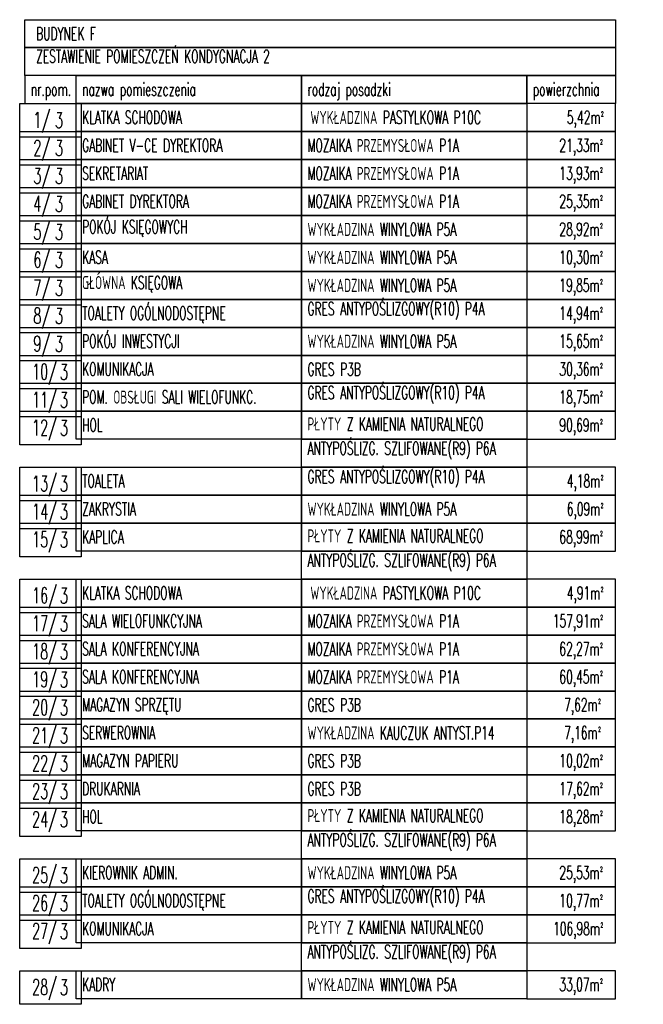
# Model space of a CAD drawing. Extents: x 41755 to 123924, y -112333 to 86187.
# Tile 88 of 256: x 94060 to 94863, y -52700 to -51432. Entities that reach past the tile are written whole.
import ezdxf
from ezdxf.enums import TextEntityAlignment as Align

# ---------------------------------------------------------------- set-up
doc = ezdxf.new("R2010")
doc.units = 0
doc.header["$LTSCALE"] = 50
doc.layers.get('0').update_dxf_attribs({"color": 101, "linetype": 'CONTINUOUS'})
doc.layers.add('Opis-pom', color=6, linetype='CONTINUOUS')
doc.layers.add('Opis_pom_ramka', color=6, linetype='CONTINUOUS')
doc.styles.add('KA wymiar', font='romans.shx', dxfattribs={"width": 0.6})

# ---------------------------------------------------------------- blocks, each defined once
blk = doc.blocks.new('_opis_pom_metka')
at = {"layer": 'Opis_pom_ramka'}
blk.add_lwpolyline([(-33.1, 0), (32.9, 0), (32.9, -36), (-33.1, -36)], close=True, dxfattribs=at)
at = {"style": 'KA wymiar', "width": 0.6}
blk.add_attdef('KO/', text='', height=16.8, dxfattribs=at).set_placement((3.5, -25.9), align=Align.RIGHT)
blk.add_attdef('NR', (3.8, -26.2), '', height=16.8, dxfattribs=at)

msp = doc.modelspace()

# ---------------------------------------------------------------- linework, layer by layer
at = {"layer": 'Opis_pom_ramka'}
for points in [[(94067.068, -51432.458), (94827.095, -51432.458), (94827.095, -51468.458), (94067.068, -51468.458)], [(94067.068, -51468.458), (94827.095, -51468.458), (94827.095, -51504.458), (94067.068, -51504.458)], [(94067.068, -51540.458), (94133.068, -51540.458), (94133.068, -51504.458), (94067.068, -51504.458)], [(94133.068, -51504.458), (94422.997, -51504.458), (94422.997, -51540.458), (94133.068, -51540.458)], [(94422.997, -51504.458), (94712.925, -51504.458), (94712.925, -51540.458), (94422.997, -51540.458)], [(94712.925, -51504.458), (94827.095, -51504.458), (94827.095, -51540.458), (94712.925, -51540.458)], [(94133.068, -51540.458), (94422.997, -51540.458), (94422.997, -51576.458), (94133.068, -51576.458)], [(94422.997, -51540.458), (94712.925, -51540.458), (94712.925, -51576.458), (94422.997, -51576.458)], [(94712.925, -51576.458), (94827.095, -51576.458), (94827.095, -51540.458), (94712.925, -51540.458)], [(94133.068, -51576.458), (94422.997, -51576.458), (94422.997, -51612.458), (94133.068, -51612.458)], [(94422.997, -51576.458), (94712.925, -51576.458), (94712.925, -51612.458), (94422.997, -51612.458)], [(94712.925, -51612.458), (94827.095, -51612.458), (94827.095, -51576.458), (94712.925, -51576.458)], [(94133.068, -51612.458), (94422.997, -51612.458), (94422.997, -51648.458), (94133.068, -51648.458)], [(94422.997, -51612.458), (94712.925, -51612.458), (94712.925, -51648.458), (94422.997, -51648.458)], [(94712.925, -51648.458), (94827.095, -51648.458), (94827.095, -51612.458), (94712.925, -51612.458)], [(94133.068, -51648.458), (94422.997, -51648.458), (94422.997, -51684.458), (94133.068, -51684.458)], [(94422.997, -51648.458), (94712.925, -51648.458), (94712.925, -51684.458), (94422.997, -51684.458)], [(94712.925, -51684.458), (94827.095, -51684.458), (94827.095, -51648.458), (94712.925, -51648.458)], [(94133.068, -51684.458), (94422.997, -51684.458), (94422.997, -51720.458), (94133.068, -51720.458)], [(94422.997, -51684.458), (94712.925, -51684.458), (94712.925, -51720.458), (94422.997, -51720.458)], [(94712.925, -51720.458), (94827.095, -51720.458), (94827.095, -51684.458), (94712.925, -51684.458)], [(94133.068, -51720.458), (94422.997, -51720.458), (94422.997, -51756.458), (94133.068, -51756.458)], [(94422.997, -51720.458), (94712.925, -51720.458), (94712.925, -51756.458), (94422.997, -51756.458)], [(94712.925, -51756.458), (94827.095, -51756.458), (94827.095, -51720.458), (94712.925, -51720.458)], [(94133.068, -51756.458), (94422.997, -51756.458), (94422.997, -51792.458), (94133.068, -51792.458)], [(94422.997, -51756.458), (94712.925, -51756.458), (94712.925, -51792.458), (94422.997, -51792.458)], [(94712.925, -51792.458), (94827.095, -51792.458), (94827.095, -51756.458), (94712.925, -51756.458)], [(94133.068, -51792.458), (94422.997, -51792.458), (94422.997, -51828.458), (94133.068, -51828.458)], [(94422.997, -51792.458), (94712.925, -51792.458), (94712.925, -51828.458), (94422.997, -51828.458)], [(94712.925, -51828.458), (94827.095, -51828.458), (94827.095, -51792.458), (94712.925, -51792.458)], [(94133.068, -51828.458), (94422.997, -51828.458), (94422.997, -51864.458), (94133.068, -51864.458)], [(94422.997, -51828.458), (94712.925, -51828.458), (94712.925, -51864.458), (94422.997, -51864.458)], [(94712.925, -51864.458), (94827.095, -51864.458), (94827.095, -51828.458), (94712.925, -51828.458)], [(94133.068, -51864.458), (94422.997, -51864.458), (94422.997, -51900.458), (94133.068, -51900.458)], [(94422.997, -51864.458), (94712.925, -51864.458), (94712.925, -51900.458), (94422.997, -51900.458)], [(94712.925, -51900.458), (94827.095, -51900.458), (94827.095, -51864.458), (94712.925, -51864.458)], [(94133.068, -51900.458), (94422.997, -51900.458), (94422.997, -51936.458), (94133.068, -51936.458)], [(94422.997, -51900.458), (94712.925, -51900.458), (94712.925, -51936.458), (94422.997, -51936.458)], [(94712.925, -51936.458), (94827.095, -51936.458), (94827.095, -51900.458), (94712.925, -51900.458)], [(94133.068, -51936.458), (94422.997, -51936.458), (94422.997, -51972.458), (94133.068, -51972.458)], [(94422.997, -51936.458), (94712.925, -51936.458), (94712.925, -51972.458), (94422.997, -51972.458)], [(94712.925, -51972.458), (94827.095, -51972.458), (94827.095, -51936.458), (94712.925, -51936.458)], [(94422.997, -51972.458), (94712.925, -51972.458), (94712.925, -52008.458), (94422.997, -52008.458)], [(94133.068, -52008.458), (94422.997, -52008.458), (94422.997, -52044.458), (94133.068, -52044.458)], [(94422.997, -52008.458), (94712.925, -52008.458), (94712.925, -52044.458), (94422.997, -52044.458)], [(94712.925, -52044.458), (94827.095, -52044.458), (94827.095, -52008.458), (94712.925, -52008.458)], [(94133.068, -52044.458), (94422.997, -52044.458), (94422.997, -52080.458), (94133.068, -52080.458)], [(94422.997, -52044.458), (94712.925, -52044.458), (94712.925, -52080.458), (94422.997, -52080.458)], [(94712.925, -52080.458), (94827.095, -52080.458), (94827.095, -52044.458), (94712.925, -52044.458)], [(94133.068, -52080.458), (94422.997, -52080.458), (94422.997, -52116.458), (94133.068, -52116.458)], [(94422.997, -52080.458), (94712.925, -52080.458), (94712.925, -52116.458), (94422.997, -52116.458)], [(94712.925, -52116.458), (94827.095, -52116.458), (94827.095, -52080.458), (94712.925, -52080.458)], [(94422.997, -52116.458), (94712.925, -52116.458), (94712.925, -52152.458), (94422.997, -52152.458)], [(94133.068, -52152.458), (94422.997, -52152.458), (94422.997, -52188.458), (94133.068, -52188.458)], [(94422.997, -52152.458), (94712.925, -52152.458), (94712.925, -52188.458), (94422.997, -52188.458)], [(94712.925, -52188.458), (94827.095, -52188.458), (94827.095, -52152.458), (94712.925, -52152.458)], [(94133.068, -52188.458), (94422.997, -52188.458), (94422.997, -52224.458), (94133.068, -52224.458)], [(94422.997, -52188.458), (94712.925, -52188.458), (94712.925, -52224.458), (94422.997, -52224.458)], [(94712.925, -52224.458), (94827.095, -52224.458), (94827.095, -52188.458), (94712.925, -52188.458)], [(94133.068, -52224.458), (94422.997, -52224.458), (94422.997, -52260.458), (94133.068, -52260.458)], [(94422.997, -52224.458), (94712.925, -52224.458), (94712.925, -52260.458), (94422.997, -52260.458)], [(94712.925, -52260.458), (94827.095, -52260.458), (94827.095, -52224.458), (94712.925, -52224.458)], [(94133.068, -52260.458), (94422.997, -52260.458), (94422.997, -52296.458), (94133.068, -52296.458)], [(94422.997, -52260.458), (94712.925, -52260.458), (94712.925, -52296.458), (94422.997, -52296.458)], [(94712.925, -52296.458), (94827.095, -52296.458), (94827.095, -52260.458), (94712.925, -52260.458)], [(94133.068, -52296.458), (94422.997, -52296.458), (94422.997, -52332.458), (94133.068, -52332.458)], [(94422.997, -52296.458), (94712.925, -52296.458), (94712.925, -52332.458), (94422.997, -52332.458)], [(94712.925, -52332.458), (94827.095, -52332.458), (94827.095, -52296.458), (94712.925, -52296.458)], [(94133.068, -52332.458), (94422.997, -52332.458), (94422.997, -52368.458), (94133.068, -52368.458)], [(94422.997, -52332.458), (94712.925, -52332.458), (94712.925, -52368.458), (94422.997, -52368.458)], [(94712.925, -52368.458), (94827.095, -52368.458), (94827.095, -52332.458), (94712.925, -52332.458)], [(94133.068, -52368.458), (94422.997, -52368.458), (94422.997, -52404.458), (94133.068, -52404.458)], [(94422.997, -52368.458), (94712.925, -52368.458), (94712.925, -52404.458), (94422.997, -52404.458)], [(94712.925, -52404.458), (94827.095, -52404.458), (94827.095, -52368.458), (94712.925, -52368.458)], [(94133.068, -52404.458), (94422.997, -52404.458), (94422.997, -52440.458), (94133.068, -52440.458)], [(94422.997, -52404.458), (94712.925, -52404.458), (94712.925, -52440.458), (94422.997, -52440.458)], [(94712.925, -52440.458), (94827.095, -52440.458), (94827.095, -52404.458), (94712.925, -52404.458)], [(94133.068, -52440.458), (94422.997, -52440.458), (94422.997, -52476.458), (94133.068, -52476.458)], [(94422.997, -52440.458), (94712.925, -52440.458), (94712.925, -52476.458), (94422.997, -52476.458)], [(94712.925, -52476.458), (94827.095, -52476.458), (94827.095, -52440.458), (94712.925, -52440.458)], [(94422.997, -52476.458), (94712.925, -52476.458), (94712.925, -52512.458), (94422.997, -52512.458)], [(94133.068, -52512.458), (94422.997, -52512.458), (94422.997, -52548.458), (94133.068, -52548.458)], [(94422.997, -52512.458), (94712.925, -52512.458), (94712.925, -52548.458), (94422.997, -52548.458)], [(94712.925, -52548.458), (94827.095, -52548.458), (94827.095, -52512.458), (94712.925, -52512.458)], [(94133.068, -52548.458), (94422.997, -52548.458), (94422.997, -52584.458), (94133.068, -52584.458)], [(94422.997, -52548.458), (94712.925, -52548.458), (94712.925, -52584.458), (94422.997, -52584.458)], [(94712.925, -52584.458), (94827.095, -52584.458), (94827.095, -52548.458), (94712.925, -52548.458)], [(94133.068, -52584.458), (94422.997, -52584.458), (94422.997, -52620.458), (94133.068, -52620.458)], [(94422.997, -52584.458), (94712.925, -52584.458), (94712.925, -52620.458), (94422.997, -52620.458)], [(94712.925, -52620.458), (94827.095, -52620.458), (94827.095, -52584.458), (94712.925, -52584.458)], [(94422.997, -52620.458), (94712.925, -52620.458), (94712.925, -52656.458), (94422.997, -52656.458)], [(94133.068, -52656.458), (94422.997, -52656.458), (94422.997, -52692.458), (94133.068, -52692.458)], [(94422.997, -52656.458), (94712.925, -52656.458), (94712.925, -52692.458), (94422.997, -52692.458)], [(94712.925, -52692.458), (94827.095, -52692.458), (94827.095, -52656.458), (94712.925, -52656.458)]]:
    msp.add_lwpolyline(points, close=True, dxfattribs=at)

# ---------------------------------------------------------------- block references
at = {"layer": 'Opis-pom'}
ref = msp.add_blockref('_opis_pom_metka', (94100.195, -51540.458), dxfattribs=dict(at, xscale=1.2, yscale=1.2, zscale=1.2))
ref.add_attrib('KO/', '1/', dxfattribs={"layer": '0', "height": 20.16, "style": 'KA wymiar', "width": 0.6}).set_placement((94099.816, -51571.499), align=Align.RIGHT)
ref.add_attrib('NR', '3', (94105.903, -51571.856), dxfattribs={"layer": '0', "height": 20.16, "style": 'KA wymiar', "width": 0.6})
ref = msp.add_blockref('_opis_pom_metka', (94100.195, -51576.458), dxfattribs=dict(at, xscale=1.2, yscale=1.2, zscale=1.2))
ref.add_attrib('KO/', '2/', dxfattribs={"layer": '0', "height": 20.16, "style": 'KA wymiar', "width": 0.6}).set_placement((94099.816, -51607.499), align=Align.RIGHT)
ref.add_attrib('NR', '3', (94105.903, -51607.856), dxfattribs={"layer": '0', "height": 20.16, "style": 'KA wymiar', "width": 0.6})
ref = msp.add_blockref('_opis_pom_metka', (94100.195, -51612.458), dxfattribs=dict(at, xscale=1.2, yscale=1.2, zscale=1.2))
ref.add_attrib('KO/', '3/', dxfattribs={"layer": '0', "height": 20.16, "style": 'KA wymiar', "width": 0.6}).set_placement((94099.816, -51643.499), align=Align.RIGHT)
ref.add_attrib('NR', '3', (94105.903, -51643.856), dxfattribs={"layer": '0', "height": 20.16, "style": 'KA wymiar', "width": 0.6})
ref = msp.add_blockref('_opis_pom_metka', (94100.195, -51648.458), dxfattribs=dict(at, xscale=1.2, yscale=1.2, zscale=1.2))
ref.add_attrib('KO/', '4/', dxfattribs={"layer": '0', "height": 20.16, "style": 'KA wymiar', "width": 0.6}).set_placement((94099.816, -51679.499), align=Align.RIGHT)
ref.add_attrib('NR', '3', (94105.903, -51679.856), dxfattribs={"layer": '0', "height": 20.16, "style": 'KA wymiar', "width": 0.6})
ref = msp.add_blockref('_opis_pom_metka', (94100.195, -51684.458), dxfattribs=dict(at, xscale=1.2, yscale=1.2, zscale=1.2))
ref.add_attrib('KO/', '5/', dxfattribs={"layer": '0', "height": 20.16, "style": 'KA wymiar', "width": 0.6}).set_placement((94099.816, -51715.499), align=Align.RIGHT)
ref.add_attrib('NR', '3', (94105.903, -51715.856), dxfattribs={"layer": '0', "height": 20.16, "style": 'KA wymiar', "width": 0.6})
ref = msp.add_blockref('_opis_pom_metka', (94100.195, -51720.458), dxfattribs=dict(at, xscale=1.2, yscale=1.2, zscale=1.2))
ref.add_attrib('KO/', '6/', dxfattribs={"layer": '0', "height": 20.16, "style": 'KA wymiar', "width": 0.6}).set_placement((94099.816, -51751.499), align=Align.RIGHT)
ref.add_attrib('NR', '3', (94105.903, -51751.856), dxfattribs={"layer": '0', "height": 20.16, "style": 'KA wymiar', "width": 0.6})
ref = msp.add_blockref('_opis_pom_metka', (94100.195, -51756.458), dxfattribs=dict(at, xscale=1.2, yscale=1.2, zscale=1.2))
ref.add_attrib('KO/', '7/', dxfattribs={"layer": '0', "height": 20.16, "style": 'KA wymiar', "width": 0.6}).set_placement((94099.816, -51787.499), align=Align.RIGHT)
ref.add_attrib('NR', '3', (94105.903, -51787.856), dxfattribs={"layer": '0', "height": 20.16, "style": 'KA wymiar', "width": 0.6})
ref = msp.add_blockref('_opis_pom_metka', (94100.195, -51792.458), dxfattribs=dict(at, xscale=1.2, yscale=1.2, zscale=1.2))
ref.add_attrib('KO/', '8/', dxfattribs={"layer": '0', "height": 20.16, "style": 'KA wymiar', "width": 0.6}).set_placement((94099.816, -51823.499), align=Align.RIGHT)
ref.add_attrib('NR', '3', (94105.903, -51823.856), dxfattribs={"layer": '0', "height": 20.16, "style": 'KA wymiar', "width": 0.6})
ref = msp.add_blockref('_opis_pom_metka', (94100.195, -51828.458), dxfattribs=dict(at, xscale=1.2, yscale=1.2, zscale=1.2))
ref.add_attrib('KO/', '9/', dxfattribs={"layer": '0', "height": 20.16, "style": 'KA wymiar', "width": 0.6}).set_placement((94099.816, -51859.499), align=Align.RIGHT)
ref.add_attrib('NR', '3', (94105.903, -51859.856), dxfattribs={"layer": '0', "height": 20.16, "style": 'KA wymiar', "width": 0.6})
ref = msp.add_blockref('_opis_pom_metka', (94100.195, -51864.458), dxfattribs=dict(at, xscale=1.2, yscale=1.2, zscale=1.2))
ref.add_attrib('KO/', '10/', dxfattribs={"layer": '0', "height": 20.16, "style": 'KA wymiar', "width": 0.6}).set_placement((94108.503, -51895.499), align=Align.RIGHT)
ref.add_attrib('NR', '3', (94112.162, -51895.856), dxfattribs={"layer": '0', "height": 20.16, "style": 'KA wymiar', "width": 0.6})
ref = msp.add_blockref('_opis_pom_metka', (94100.195, -51900.458), dxfattribs=dict(at, xscale=1.2, yscale=1.2, zscale=1.2))
ref.add_attrib('KO/', '11/', dxfattribs={"layer": '0', "height": 20.16, "style": 'KA wymiar', "width": 0.6}).set_placement((94108.503, -51931.499), align=Align.RIGHT)
ref.add_attrib('NR', '3', (94112.162, -51931.856), dxfattribs={"layer": '0', "height": 20.16, "style": 'KA wymiar', "width": 0.6})
ref = msp.add_blockref('_opis_pom_metka', (94100.195, -51936.458), dxfattribs=dict(at, xscale=1.2, yscale=1.2, zscale=1.2))
ref.add_attrib('KO/', '12/', dxfattribs={"layer": '0', "height": 20.16, "style": 'KA wymiar', "width": 0.6}).set_placement((94108.503, -51967.499), align=Align.RIGHT)
ref.add_attrib('NR', '3', (94112.162, -51967.856), dxfattribs={"layer": '0', "height": 20.16, "style": 'KA wymiar', "width": 0.6})
ref = msp.add_blockref('_opis_pom_metka', (94100.195, -52008.458), dxfattribs=dict(at, xscale=1.2, yscale=1.2, zscale=1.2))
ref.add_attrib('KO/', '13/', dxfattribs={"layer": '0', "height": 20.16, "style": 'KA wymiar', "width": 0.6}).set_placement((94108.503, -52039.499), align=Align.RIGHT)
ref.add_attrib('NR', '3', (94112.162, -52039.856), dxfattribs={"layer": '0', "height": 20.16, "style": 'KA wymiar', "width": 0.6})
ref = msp.add_blockref('_opis_pom_metka', (94100.195, -52044.458), dxfattribs=dict(at, xscale=1.2, yscale=1.2, zscale=1.2))
ref.add_attrib('KO/', '14/', dxfattribs={"layer": '0', "height": 20.16, "style": 'KA wymiar', "width": 0.6}).set_placement((94108.503, -52075.499), align=Align.RIGHT)
ref.add_attrib('NR', '3', (94112.162, -52075.856), dxfattribs={"layer": '0', "height": 20.16, "style": 'KA wymiar', "width": 0.6})
ref = msp.add_blockref('_opis_pom_metka', (94100.195, -52080.458), dxfattribs=dict(at, xscale=1.2, yscale=1.2, zscale=1.2))
ref.add_attrib('KO/', '15/', dxfattribs={"layer": '0', "height": 20.16, "style": 'KA wymiar', "width": 0.6}).set_placement((94108.503, -52111.499), align=Align.RIGHT)
ref.add_attrib('NR', '3', (94112.162, -52111.856), dxfattribs={"layer": '0', "height": 20.16, "style": 'KA wymiar', "width": 0.6})
ref = msp.add_blockref('_opis_pom_metka', (94100.195, -52152.458), dxfattribs=dict(at, xscale=1.2, yscale=1.2, zscale=1.2))
ref.add_attrib('KO/', '16/', dxfattribs={"layer": '0', "height": 20.16, "style": 'KA wymiar', "width": 0.6}).set_placement((94108.503, -52183.499), align=Align.RIGHT)
ref.add_attrib('NR', '3', (94112.162, -52183.856), dxfattribs={"layer": '0', "height": 20.16, "style": 'KA wymiar', "width": 0.6})
ref = msp.add_blockref('_opis_pom_metka', (94100.195, -52188.458), dxfattribs=dict(at, xscale=1.2, yscale=1.2, zscale=1.2))
ref.add_attrib('KO/', '17/', dxfattribs={"layer": '0', "height": 20.16, "style": 'KA wymiar', "width": 0.6}).set_placement((94108.503, -52219.499), align=Align.RIGHT)
ref.add_attrib('NR', '3', (94112.162, -52219.856), dxfattribs={"layer": '0', "height": 20.16, "style": 'KA wymiar', "width": 0.6})
ref = msp.add_blockref('_opis_pom_metka', (94100.195, -52224.458), dxfattribs=dict(at, xscale=1.2, yscale=1.2, zscale=1.2))
ref.add_attrib('KO/', '18/', dxfattribs={"layer": '0', "height": 20.16, "style": 'KA wymiar', "width": 0.6}).set_placement((94108.503, -52255.499), align=Align.RIGHT)
ref.add_attrib('NR', '3', (94112.162, -52255.856), dxfattribs={"layer": '0', "height": 20.16, "style": 'KA wymiar', "width": 0.6})
ref = msp.add_blockref('_opis_pom_metka', (94100.195, -52260.458), dxfattribs=dict(at, xscale=1.2, yscale=1.2, zscale=1.2))
ref.add_attrib('KO/', '19/', dxfattribs={"layer": '0', "height": 20.16, "style": 'KA wymiar', "width": 0.6}).set_placement((94108.503, -52291.499), align=Align.RIGHT)
ref.add_attrib('NR', '3', (94112.162, -52291.856), dxfattribs={"layer": '0', "height": 20.16, "style": 'KA wymiar', "width": 0.6})
ref = msp.add_blockref('_opis_pom_metka', (94100.195, -52296.458), dxfattribs=dict(at, xscale=1.2, yscale=1.2, zscale=1.2))
ref.add_attrib('KO/', '20/', dxfattribs={"layer": '0', "height": 20.16, "style": 'KA wymiar', "width": 0.6}).set_placement((94108.503, -52327.499), align=Align.RIGHT)
ref.add_attrib('NR', '3', (94112.162, -52327.856), dxfattribs={"layer": '0', "height": 20.16, "style": 'KA wymiar', "width": 0.6})
ref = msp.add_blockref('_opis_pom_metka', (94100.195, -52332.458), dxfattribs=dict(at, xscale=1.2, yscale=1.2, zscale=1.2))
ref.add_attrib('KO/', '21/', dxfattribs={"layer": '0', "height": 20.16, "style": 'KA wymiar', "width": 0.6}).set_placement((94108.503, -52363.499), align=Align.RIGHT)
ref.add_attrib('NR', '3', (94112.162, -52363.856), dxfattribs={"layer": '0', "height": 20.16, "style": 'KA wymiar', "width": 0.6})
ref = msp.add_blockref('_opis_pom_metka', (94100.195, -52368.458), dxfattribs=dict(at, xscale=1.2, yscale=1.2, zscale=1.2))
ref.add_attrib('KO/', '22/', dxfattribs={"layer": '0', "height": 20.16, "style": 'KA wymiar', "width": 0.6}).set_placement((94108.503, -52399.499), align=Align.RIGHT)
ref.add_attrib('NR', '3', (94112.162, -52399.856), dxfattribs={"layer": '0', "height": 20.16, "style": 'KA wymiar', "width": 0.6})
ref = msp.add_blockref('_opis_pom_metka', (94100.195, -52404.458), dxfattribs=dict(at, xscale=1.2, yscale=1.2, zscale=1.2))
ref.add_attrib('KO/', '23/', dxfattribs={"layer": '0', "height": 20.16, "style": 'KA wymiar', "width": 0.6}).set_placement((94108.503, -52435.499), align=Align.RIGHT)
ref.add_attrib('NR', '3', (94112.162, -52435.856), dxfattribs={"layer": '0', "height": 20.16, "style": 'KA wymiar', "width": 0.6})
ref = msp.add_blockref('_opis_pom_metka', (94100.195, -52440.458), dxfattribs=dict(at, xscale=1.2, yscale=1.2, zscale=1.2))
ref.add_attrib('KO/', '24/', dxfattribs={"layer": '0', "height": 20.16, "style": 'KA wymiar', "width": 0.6}).set_placement((94108.503, -52471.499), align=Align.RIGHT)
ref.add_attrib('NR', '3', (94112.162, -52471.856), dxfattribs={"layer": '0', "height": 20.16, "style": 'KA wymiar', "width": 0.6})
ref = msp.add_blockref('_opis_pom_metka', (94100.195, -52512.458), dxfattribs=dict(at, xscale=1.2, yscale=1.2, zscale=1.2))
ref.add_attrib('KO/', '25/', dxfattribs={"layer": '0', "height": 20.16, "style": 'KA wymiar', "width": 0.6}).set_placement((94108.503, -52543.499), align=Align.RIGHT)
ref.add_attrib('NR', '3', (94112.162, -52543.856), dxfattribs={"layer": '0', "height": 20.16, "style": 'KA wymiar', "width": 0.6})
ref = msp.add_blockref('_opis_pom_metka', (94100.195, -52548.458), dxfattribs=dict(at, xscale=1.2, yscale=1.2, zscale=1.2))
ref.add_attrib('KO/', '26/', dxfattribs={"layer": '0', "height": 20.16, "style": 'KA wymiar', "width": 0.6}).set_placement((94108.503, -52579.499), align=Align.RIGHT)
ref.add_attrib('NR', '3', (94112.162, -52579.856), dxfattribs={"layer": '0', "height": 20.16, "style": 'KA wymiar', "width": 0.6})
ref = msp.add_blockref('_opis_pom_metka', (94100.195, -52584.458), dxfattribs=dict(at, xscale=1.2, yscale=1.2, zscale=1.2))
ref.add_attrib('KO/', '27/', dxfattribs={"layer": '0', "height": 20.16, "style": 'KA wymiar', "width": 0.6}).set_placement((94108.503, -52615.499), align=Align.RIGHT)
ref.add_attrib('NR', '3', (94112.162, -52615.856), dxfattribs={"layer": '0', "height": 20.16, "style": 'KA wymiar', "width": 0.6})
ref = msp.add_blockref('_opis_pom_metka', (94100.195, -52656.458), dxfattribs=dict(at, xscale=1.2, yscale=1.2, zscale=1.2))
ref.add_attrib('KO/', '28/', dxfattribs={"layer": '0', "height": 20.16, "style": 'KA wymiar', "width": 0.6}).set_placement((94108.503, -52687.499), align=Align.RIGHT)
ref.add_attrib('NR', '3', (94112.162, -52687.856), dxfattribs={"layer": '0', "height": 20.16, "style": 'KA wymiar', "width": 0.6})

# ---------------------------------------------------------------- texts
at = {"layer": 'Opis-pom', "width": 2040.62113, "attachment_point": 1, "style": 'KA wymiar'}
for s, insert, char_height in [('BUDYNEK F', (94081.501, -51442.062), 16.785), ('ZESTAWIENIE POMIESZCZEŃ KONDYGNACJA 2', (94081.501, -51471.224), 16.78496), ('KLATKA SCHODOWA', (94140.738, -51549.784), 16.78496), ('WYKŁADZINA PASTYLKOWA P10C', (94434.344, -51549.913), 16.78496), ('5,42m{\\fISOCPEUR|b0|i0|c238|p34;²}', (94764.416, -51549.784), 16.78496), ('GABINET V-CE DYREKTORA', (94140.738, -51585.784), 16.78496), ('MOZAIKA PRZEMYSŁOWA P1A', (94430.666, -51585.943), 16.78496), ('21,33m{\\fISOCPEUR|b0|i0|c238|p34;²}', (94754.63, -51585.784), 16.78496), ('SEKRETARIAT', (94140.738, -51621.784), 16.78496), ('MOZAIKA PRZEMYSŁOWA P1A', (94430.666, -51621.943), 16.78496), ('13,93m{\\fISOCPEUR|b0|i0|c238|p34;²}', (94754.63, -51621.784), 16.78496), ('GABINET DYREKTORA', (94140.738, -51657.784), 16.78496), ('MOZAIKA PRZEMYSŁOWA P1A', (94430.666, -51657.943), 16.78496), ('25,35m{\\fISOCPEUR|b0|i0|c238|p34;²}', (94754.63, -51657.784), 16.78496), ('POKÓJ KSIĘGOWYCH', (94140.738, -51690.648), 16.78496), ('WYKŁADZINA WINYLOWA P5A', (94430.666, -51693.943), 16.78496), ('28,92m{\\fISOCPEUR|b0|i0|c238|p34;²}', (94754.63, -51693.784), 16.78496), ('WYKŁADZINA WINYLOWA P5A', (94430.666, -51729.943), 16.78496), ('10,30m{\\fISOCPEUR|b0|i0|c238|p34;²}', (94754.63, -51729.784), 16.78496), ('KASA', (94140.738, -51729.784), 16.785), ('GŁÓWNA KSIĘGOWA', (94140.738, -51762.397), 16.78496), ('WYKŁADZINA WINYLOWA P5A', (94430.666, -51765.943), 16.78496), ('19,85m{\\fISOCPEUR|b0|i0|c238|p34;²}', (94754.63, -51765.784), 16.78496), ('TOALETY OGÓLNODOSTĘPNE', (94140.738, -51801.784), 16.78496), ('GRES ANTYPOŚLIZGOWY(R10) P4A', (94430.666, -51796.112), 16.78496), ('14,94m{\\fISOCPEUR|b0|i0|c238|p34;²}', (94754.63, -51801.784), 16.78496), ('POKÓJ INWESTYCJI', (94140.738, -51837.784), 16.78496), ('WYKŁADZINA WINYLOWA P5A', (94430.666, -51837.943), 16.78496), ('15,65m{\\fISOCPEUR|b0|i0|c238|p34;²}', (94754.63, -51837.784), 16.78496), ('KOMUNIKACJA', (94140.738, -51873.784), 16.78496), ('GRES P3B', (94430.666, -51873.943), 16.785), ('30,36m{\\fISOCPEUR|b0|i0|c238|p34;²}', (94754.63, -51873.784), 16.78496), ('GRES ANTYPOŚLIZGOWY(R10) P4A', (94430.666, -51904.112), 16.78496), ('POM. OBSŁUGI SALI WIELOFUNKC.', (94140.738, -51909.784), 16.78496), ('18,75m{\\fISOCPEUR|b0|i0|c238|p34;²}', (94754.63, -51909.784), 16.78496), ('PŁYTY Z KAMIENIA NATURALNEGO ', (94430.666, -51944.355), 16.78496), ('90,69m{\\fISOCPEUR|b0|i0|c238|p34;²}', (94754.63, -51945.784), 16.78496), ('HOL', (94140.738, -51945.784), 16.785), ('ANTYPOŚLIZG. SZLIFOWANE(R9) P6A', (94430.666, -51975.716), 16.78496), ('TOALETA', (94140.738, -52017.784), 16.785), ('GRES ANTYPOŚLIZGOWY(R10) P4A', (94430.666, -52012.112), 16.78496), ('4,18m{\\fISOCPEUR|b0|i0|c238|p34;²}', (94764.111, -52017.784), 16.78496), ('ZAKRYSTIA', (94140.738, -52053.784), 16.785), ('WYKŁADZINA WINYLOWA P5A', (94430.666, -52053.943), 16.78496), ('6,09m{\\fISOCPEUR|b0|i0|c238|p34;²}', (94764.111, -52053.784), 16.78496), ('KAPLICA', (94140.738, -52089.784), 16.785), ('PŁYTY Z KAMIENIA NATURALNEGO ', (94430.666, -52088.355), 16.78496), ('68,99m{\\fISOCPEUR|b0|i0|c238|p34;²}', (94754.63, -52089.784), 16.78496), ('ANTYPOŚLIZG. SZLIFOWANE(R9) P6A', (94430.666, -52119.716), 16.78496), ('KLATKA SCHODOWA', (94140.738, -52161.784), 16.78496), ('WYKŁADZINA PASTYLKOWA P10C', (94434.344, -52161.913), 16.78496), ('4,91m{\\fISOCPEUR|b0|i0|c238|p34;²}', (94764.111, -52161.784), 16.78496), ('MOZAIKA PRZEMYSŁOWA P1A', (94430.666, -52197.943), 16.78496), ('157,91m{\\fISOCPEUR|b0|i0|c238|p34;²}', (94746.29, -52197.784), 16.78496), ('SALA WIELOFUNKCYJNA', (94140.738, -52197.784), 16.78496), ('SALA KONFERENCYJNA', (94140.738, -52233.784), 16.78496), ('MOZAIKA PRZEMYSŁOWA P1A', (94430.666, -52233.943), 16.78496), ('62,27m{\\fISOCPEUR|b0|i0|c238|p34;²}', (94754.63, -52233.784), 16.78496), ('SALA KONFERENCYJNA', (94140.738, -52269.784), 16.78496), ('MOZAIKA PRZEMYSŁOWA P1A', (94430.666, -52269.943), 16.78496), ('60,45m{\\fISOCPEUR|b0|i0|c238|p34;²}', (94754.63, -52269.784), 16.78496), ('MAGAZYN SPRZĘTU', (94140.738, -52305.784), 16.78496), ('GRES P3B', (94430.666, -52305.943), 16.785), ('7,62m{\\fISOCPEUR|b0|i0|c238|p34;²}', (94760.746, -52305.784), 16.78496), ('SERWEROWNIA', (94140.738, -52341.784), 16.78496), ('WYKŁADZINA KAUCZUK ANTYST.P14', (94430.666, -52341.943), 16.78496), ('7,16m{\\fISOCPEUR|b0|i0|c238|p34;²}', (94760.746, -52341.784), 16.78496), ('MAGAZYN PAPIERU', (94140.738, -52377.784), 16.78496), ('GRES P3B', (94430.666, -52377.943), 16.785), ('10,02m{\\fISOCPEUR|b0|i0|c238|p34;²}', (94754.63, -52377.784), 16.78496), ('17,62m{\\fISOCPEUR|b0|i0|c238|p34;²}', (94754.63, -52413.784), 16.78496), ('DRUKARNIA', (94140.738, -52413.784), 16.785), ('GRES P3B', (94430.666, -52413.943), 16.785), ('PŁYTY Z KAMIENIA NATURALNEGO ', (94430.666, -52448.355), 16.78496), ('18,28m{\\fISOCPEUR|b0|i0|c238|p34;²}', (94754.63, -52449.784), 16.78496), ('HOL', (94140.738, -52449.784), 16.785), ('ANTYPOŚLIZG. SZLIFOWANE(R9) P6A', (94430.666, -52479.716), 16.78496), ('KIEROWNIK ADMIN.', (94140.738, -52521.784), 16.78496), ('WYKŁADZINA WINYLOWA P5A', (94430.666, -52521.943), 16.78496), ('25,53m{\\fISOCPEUR|b0|i0|c238|p34;²}', (94754.63, -52521.784), 16.78496), ('GRES ANTYPOŚLIZGOWY(R10) P4A', (94430.666, -52552.112), 16.78496), ('TOALETY OGÓLNODOSTĘPNE', (94140.738, -52557.784), 16.78496), ('10,77m{\\fISOCPEUR|b0|i0|c238|p34;²}', (94754.63, -52557.784), 16.78496), ('KOMUNIKACJA ', (94140.738, -52593.784), 16.78496), ('PŁYTY Z KAMIENIA NATURALNEGO ', (94430.666, -52592.355), 16.78496), ('106,98m{\\fISOCPEUR|b0|i0|c238|p34;²}', (94746.569, -52593.784), 16.78496), ('ANTYPOŚLIZG. SZLIFOWANE(R9) P6A', (94430.666, -52623.716), 16.78496), ('WYKŁADZINA WINYLOWA P5A', (94430.666, -52665.943), 16.78496), ('33,07m{\\fISOCPEUR|b0|i0|c238|p34;²}', (94754.63, -52665.784), 16.78496), ('KADRY', (94140.738, -52665.784), 16.785)]:
    msp.add_mtext(s, dxfattribs=dict(at, insert=insert, char_height=char_height))
at = {"layer": 'Opis_pom_ramka', "width": 2040.62113, "attachment_point": 1, "style": 'KA wymiar'}
for s, insert, char_height in [('nr.pom.', (94074.738, -51513.784), 16.785), ('nazwa pomieszczenia', (94140.738, -51513.784), 16.78496), ('rodzaj posadzki', (94430.666, -51513.784), 16.78496), ('powierzchnia', (94720.595, -51513.784), 16.78496)]:
    msp.add_mtext(s, dxfattribs=dict(at, insert=insert, char_height=char_height))

doc.saveas('drawing.dxf')
